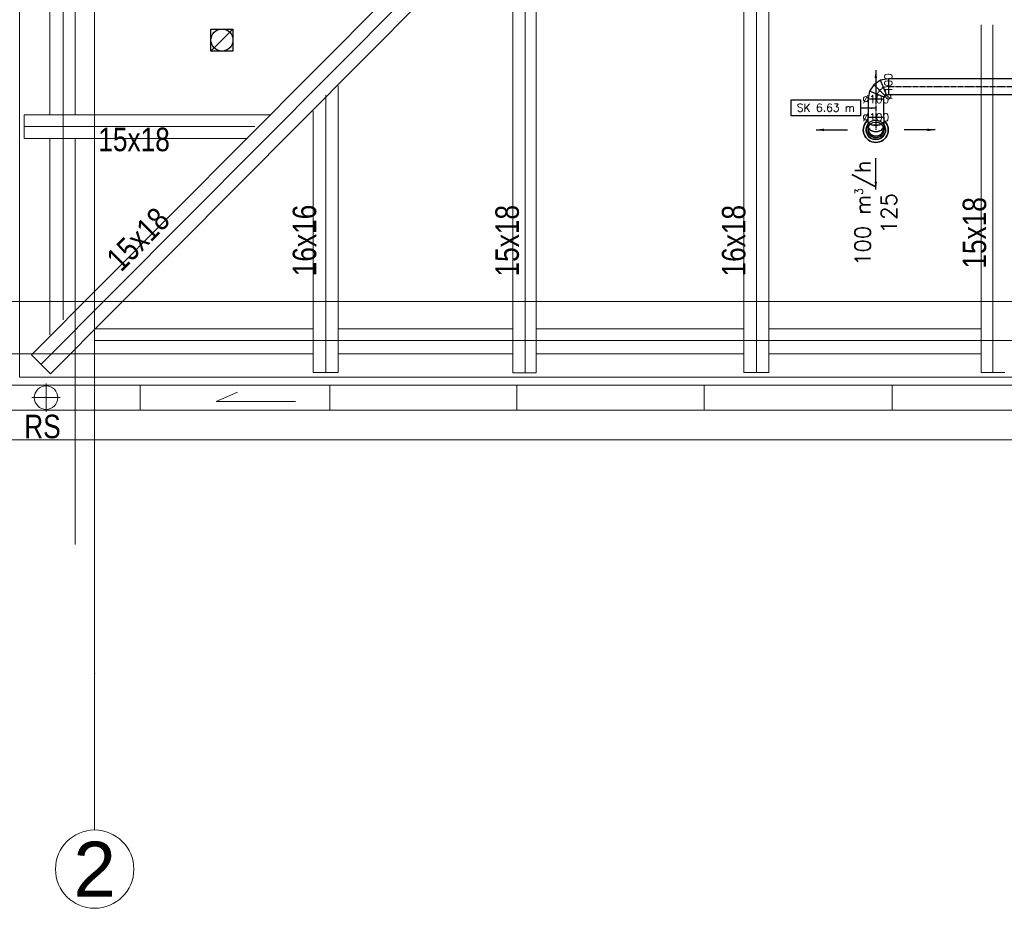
# Model space of a CAD drawing. Header units: millimetres. Extents: x -573548 to 674770, y -246895 to -89040.
# Tile 172 of 199: x 87468 to 93754, y -183895 to -178223. Entities that reach past the tile are written whole.
import ezdxf
from ezdxf import colors
from ezdxf.entities.mleader import LeaderData, LeaderLine
from ezdxf.enums import TextEntityAlignment as Align
from ezdxf.math import Vec2, Vec3

# ---------------------------------------------------------------- set-up
doc = ezdxf.new("R2010")
doc.units = ezdxf.units.MM
doc.linetypes.add('Oś', pattern=[22.225, 12.7, -3.175, 3.175, -3.175])
for name, color, linetype in [('__S_WM_OPIS', 151, 'Continuous'), ('FLUID-N2', 7, 'Continuous'), ('FLUID-N2-100-ARRGR', 7, 'Continuous'), ('FLUID-N2-50-DIM', 7, 'Continuous'), ('FLUID-N2-50-INF', 7, 'Continuous'), ('FLUID-N2-SYM', 7, 'Continuous'), ('FLUID-WT2', 7, 'Continuous')]:
    doc.layers.add(name, color=color, linetype=linetype)
for name, color, linetype, lineweight in [('A.05 RZUT PODDASZA_is$0$detalokna_Nr_pióra__8', 8, 'Continuous', 9), ('A.05 RZUT PODDASZA_is$0$DIM MALY_Nr_pióra__8', 8, 'Continuous', 9), ('A.05 RZUT PODDASZA_is$0$murłata#1_Nr_pióra__7', 8, 'Continuous', 9), ('A.05 RZUT PODDASZA_is$0$Nowe_00 ZMIANY_Nr_pióra__59', 8, 'Continuous', 9), ('A.05 RZUT PODDASZA_is$0$opisy inne_Nr_pióra__1', 8, 'Continuous', 9), ('A.05 RZUT PODDASZA_is$0$OSIE_Nr_pióra__1', 8, 'Continuous', 9), ('A.05 RZUT PODDASZA_is$0$RURY SPUSTOWE_Nr_pióra__2', 8, 'Continuous', 9), ('A.05 RZUT PODDASZA_is$0$RURY SPUSTOWE_Nr_pióra__3', 8, 'Continuous', 9), ('A.05 RZUT PODDASZA_is$0$Structural - Grid', 8, 'Continuous', 9), ('A.05 RZUT PODDASZA_is$0$Structural - Grid_Nr_pióra__17', 8, 'Continuous', 9), ('A.05 RZUT PODDASZA_is$0$WIDOK_Nr_pióra__1', 8, 'Continuous', 9), ('A.05 RZUT PODDASZA_is$0$wiezba_Nr_pióra__2', 8, 'Continuous', 9)]:
    doc.layers.add(name, color=color, linetype=linetype, lineweight=lineweight)
doc.styles.add('A.05 RZUT PODDASZA_is$0$STYL_AUTOMATYCZNY_1', font='Arial.ttf')
doc.styles.add('A.05 RZUT PODDASZA_is$0$STYL_AUTOMATYCZNY_6', font='Arial.ttf', dxfattribs={"width": 0.7})
doc.styles.add('FDBES', font='simplex.shx')
doc.styles.add('WĄSKI 2', font='arial.ttf', dxfattribs={"width": 0.7})
doc.dimstyles.new('FDBES', dxfattribs={"dimscale": 50, "dimtxt": 4, "dimasz": 2.5, "dimexe": 0.8, "dimexo": 2, "dimgap": 1, "dimtad": 1, "dimdsep": 46, "dimtxsty": 'FDBES', "dimcen": 2.5, "dimclrd": 4, "dimclre": 5, "dimadec": 0, "dimazin": 0, "dimtfac": 1, "dimtmove": 0, "dimatfit": 3, "dimfxl": 1, "dimarcsym": 0})

# ---------------------------------------------------------------- blocks, each defined once
blk = doc.blocks.new('A.05 RZUT PODDASZA_is$0$Standardowy znacznik osi_2')
at = {"layer": 'A.05 RZUT PODDASZA_is$0$Structural - Grid_Nr_pióra__17'}
for q in [(0, 0), (17853.1, 0)]:
    blk.add_line((1000, 0), q, dxfattribs=at)
blk.add_circle((-250, 0), 250, dxfattribs=at)
blk.add_point((1000, 0), dxfattribs=at)
blk.add_point((1000, 0), dxfattribs=at)
at = {"layer": 'A.05 RZUT PODDASZA_is$0$Structural - Grid_Nr_pióra__17', "style": 'A.05 RZUT PODDASZA_is$0$STYL_AUTOMATYCZNY_1'}
for tag, p in [('AC_MarkerText_1_0', (5, -80)), ('AC_MarkerText_1_1', (19358.1, -80))]:
    blk.add_attdef(tag, text='', height=350, rotation=270, dxfattribs=at).set_placement(p, align=Align.TOP_CENTER)
blk = doc.blocks.new('A.05 RZUT PODDASZA_is$0$Standardowy znacznik osi_3')
at = {"layer": 'A.05 RZUT PODDASZA_is$0$Structural - Grid_Nr_pióra__17'}
blk.add_line((2962.2, 0), (40906.6, 0), dxfattribs=at)
at = {"layer": 'A.05 RZUT PODDASZA_is$0$Structural - Grid_Nr_pióra__17', "style": 'A.05 RZUT PODDASZA_is$0$STYL_AUTOMATYCZNY_1'}
for tag, p in [('AC_MarkerText_1_0', (-250, -335)), ('AC_MarkerText_1_1', (44118.7, -335))]:
    blk.add_attdef(tag, text='', height=350, rotation=180, dxfattribs=at).set_placement(p, align=Align.TOP_CENTER)
blk = doc.blocks.new('A.05 RZUT PODDASZA_is')
at = {"layer": 'A.05 RZUT PODDASZA_is$0$detalokna_Nr_pióra__8'}
blk.add_lwpolyline([(87417.3, -101262.8), (87417.3, -105505.2), (118397.3, -105505.2), (118397.3, -93155.2), (87390.4, -93155.2), (87390.4, -97552.8)], dxfattribs=at)
at = {"layer": 'A.05 RZUT PODDASZA_is$0$DIM MALY_Nr_pióra__8'}
for p, q in [((87772.3, -104939.4), (87772.3, -106571.8)), ((86530.4, -105355.2), (87772.3, -105355.2))]:
    blk.add_line(p, q, dxfattribs=at)
at = {"layer": 'A.05 RZUT PODDASZA_is$0$murłata#1_Nr_pióra__7'}
for p, q in [((87612.3, -103830.4), (87612.3, -102750.4)), ((87772.3, -103830.4), (87772.3, -102750.4)), ((87612.3, -105234.4), (87612.3, -103980.4)), ((87772.3, -105083.6), (87772.3, -103980.4)), ((87901.1, -105195.2), (89292.3, -105195.2)), ((89452.3, -105195.2), (90566.1, -105195.2)), ((90716.1, -105195.2), (92042.3, -105195.2)), ((92202.3, -105195.2), (93557.3, -105195.2)), ((89292.3, -105355.2), (87751.8, -105355.2)), ((90566.1, -105355.2), (89452.3, -105355.2)), ((90716.1, -105355.2), (92042.3, -105355.2)), ((93557.3, -105355.2), (92202.3, -105355.2))]:
    blk.add_line(p, q, dxfattribs=at)
at = {"layer": 'A.05 RZUT PODDASZA_is$0$Nowe_00 ZMIANY_Nr_pióra__59', "flags": 128}
blk.add_lwpolyline([(87340.4, -93105.2), (118447.3, -93105.2), (118447.3, -105555.2), (87340.4, -105555.2)], close=True, dxfattribs=at)
at = {"layer": 'A.05 RZUT PODDASZA_is$0$OSIE_Nr_pióra__1'}
for p, q in [((93632.3, -93185.2), (93632.3, -105475.2)), ((87555, -105422.5), (93612.3, -99333.8)), ((92122.3, -100655.5), (92122.3, -105475.2)), ((87697.3, -105138.9), (87697.3, -101262.8)), ((90646.1, -102415.6), (90646.1, -105476.9)), ((89372.3, -103704), (89372.3, -105475.2)), ((88920.5, -103905.4), (87447.3, -103905.4)), ((118127.3, -105270.5), (87895.6, -105270.5)), ((87587.3, -105725.3), (87587.3, -105545.3)), ((87497.3, -105635.3), (87677.3, -105635.3))]:
    blk.add_line(p, q, dxfattribs=at)
at = {"layer": 'A.05 RZUT PODDASZA_is$0$RURY SPUSTOWE_Nr_pióra__2'}
blk.add_lwpolyline([(89179.3, -105659.9), (88672.4, -105659.9), (88809.9, -105600.2)], dxfattribs=at)
at = {"layer": 'A.05 RZUT PODDASZA_is$0$RURY SPUSTOWE_Nr_pióra__3'}
blk.add_circle((87587.3, -105635.3), 75, dxfattribs=at)
at = {"layer": 'A.05 RZUT PODDASZA_is$0$WIDOK_Nr_pióra__1'}
for p, q in [((88188.6, -105555.2), (88188.6, -105715.2)), ((89398.6, -105555.2), (89398.6, -105715.2)), ((90593.6, -105555.2), (90593.6, -105715.2)), ((91788.6, -105555.2), (91788.6, -105715.2)), ((92988.6, -105555.2), (92988.6, -105715.2))]:
    blk.add_line(p, q, dxfattribs=at)
for points in [[(82037.3, -101262.8), (82037.3, -105422.8), (87017.3, -105422.8), (87017.3, -105905.2), (118797.3, -105905.2), (118797.3, -92755.2), (86990.4, -92755.2), (86990.4, -93502.9), (80495.5, -93502.9), (80495.5, -97552.8)], [(87207.3, -105382.8), (87207.3, -105715.2), (118607.3, -105715.2), (118607.3, -92945.2), (87180.4, -92945.2), (87180.4, -97552.8)], [(87367.3, -101262.8), (87367.3, -105555.2), (118447.3, -105555.2), (118447.3, -93105.2), (87340.4, -93105.2), (87340.4, -97552.8)]]:
    blk.add_lwpolyline(points, dxfattribs=at)
at = {"layer": 'A.05 RZUT PODDASZA_is$0$wiezba_Nr_pióra__2'}
for p, q in [((93557.3, -93185.2), (93557.3, -105475.2)), ((87494.9, -105362.4), (93492.1, -99334.1)), ((87615.1, -105482.6), (93557.3, -99509.6)), ((89019.1, -103830.4), (87447.3, -103830.4)), ((87447.3, -103830.4), (87447.3, -103980.4)), ((88869.8, -103980.4), (87447.3, -103980.4)), ((87615.1, -105482.6), (87494.9, -105362.4)), ((93557.3, -105475.2), (93707.3, -105475.2))]:
    blk.add_line(p, q, dxfattribs=at)
for points in [[(92042.3, -101032.5), (92042.3, -105475.2), (92202.3, -105475.2), (92202.3, -100871.6)], [(90566.1, -102516.3), (90566.1, -105476.9), (90716.1, -105476.9), (90716.1, -102365.5)], [(89292.3, -103806.8), (89292.3, -105475.2), (89452.3, -105475.2), (89452.3, -103646)]]:
    blk.add_lwpolyline(points, dxfattribs=at)
at = {"layer": 'A.05 RZUT PODDASZA_is$0$Structural - Grid'}
ref = blk.add_blockref('A.05 RZUT PODDASZA_is$0$Standardowy znacznik osi_2', (87897.3, -108395.1), dxfattribs=dict(at, zscale=1000, rotation=90))
ref.add_attrib('AC_MarkerText_1', '2', dxfattribs={"layer": 'A.05 RZUT PODDASZA_is$0$Structural - Grid_Nr_pióra__17', "color": 20, "lineweight": 15, "true_color": 0xf73328, "height": 350, "rotation": 360, "style": 'A.05 RZUT PODDASZA_is$0$STYL_AUTOMATYCZNY_1'}).set_placement((87897.3, -108470.1), align=Align.TOP_CENTER)
at = {"layer": 'A.05 RZUT PODDASZA_is$0$Structural - Grid', "zscale": 1000, "rotation": 180}
blk.add_blockref('A.05 RZUT PODDASZA_is$0$Standardowy znacznik osi_3', (121686.6, -105021.8), dxfattribs=at)
at = {"layer": 'A.05 RZUT PODDASZA_is$0$opisy inne_Nr_pióra__1', "char_height": 150, "attachment_point": 5, "style": 'A.05 RZUT PODDASZA_is$0$STYL_AUTOMATYCZNY_6'}
for s, insert in [('\\A1;{\\pqc;\\fArial|b0|i0|c238|p0;\\W0.800000;15x18}', (88149, -103988.4)), ('\\A1;{\\pqc;\\fArial|b0|i0|c238|p0;\\W0.800000;RS}', (87564.3, -105820.4))]:
    blk.add_mtext(s, dxfattribs=dict(at, insert=insert))
for s, insert, rotation in [('\\A1;{\\pqc;\\fArial|b0|i0|c238|p0;\\W0.800000;15x18}', (93515, -104583.7), 90), ('\\A1;{\\pqc;\\fArial|b0|i0|c238|p0;\\W0.800000;15x18}', (88174.5, -104624.2), 45.14852), ('\\A1;{\\pqc;\\fArial|b0|i0|c238|p0;\\W0.800000;16x16}', (89237.9, -104632.1), 90), ('\\A1;{\\pqc;\\fArial|b0|i0|c238|p0;\\W0.800000;15x18}', (90531.7, -104633.7), 90), ('\\A1;{\\pqc;\\fArial|b0|i0|c238|p0;\\W0.800000;16x18}', (91977.9, -104633.7), 90)]:
    blk.add_mtext(s, dxfattribs=dict(at, insert=insert, rotation=rotation))
blk = doc.blocks.new('*U35983')
at = {"color": 0, "linetype": 'ByBlock', "lineweight": -2, "extrusion": (0, 0, -1)}
for major_axis, end_param in [((-80, 0), 2.460238), ((62.8, -49.6), 2.472653)]:
    blk.add_ellipse((0, 0), major_axis=major_axis, ratio=1, start_param=0, end_param=end_param, dxfattribs=at)
at = {"color": 0, "linetype": 'ByBlock', "lineweight": -2}
for start_param, end_param in [(0, 2.460238), (0, 2.460238), (2.460238, 4.932891), (2.460238, 4.932891)]:
    blk.add_ellipse((0, 0), major_axis=(62.1, 50.4), ratio=1, start_param=start_param, end_param=end_param, dxfattribs=at)
at = {"color": 5, "linetype": 'Continuous', "lineweight": -2, "extrusion": (0, 0, -1)}
blk.add_ellipse((0, 0), major_axis=(38, -49.6), ratio=1, start_param=0, end_param=2.224564, dxfattribs=at)
at = {"color": 5, "linetype": 'Continuous', "lineweight": -2}
blk.add_ellipse((0, 0), major_axis=(-62.5, 0), ratio=1, start_param=0, end_param=2.224564, dxfattribs=at)
blk = doc.blocks.new('*U36090')
at = {"color": 5, "linetype": 'Continuous', "lineweight": -2}
for p, q in [((-2444.5, 50), (-2444.5, 0)), ((-2444.5, 0), (-2444.5, -50)), ((2444.5, 0), (2444.5, 50)), ((2444.5, -50), (2444.5, 0))]:
    blk.add_line(p, q, dxfattribs=at)
at = {"color": 0, "linetype": 'ByBlock', "lineweight": -2}
for p, q in [((2444.5, 50), (-2444.5, 50)), ((-2444.5, -50), (2444.5, -50))]:
    blk.add_line(p, q, dxfattribs=at)
at = {"layer": 'FLUID-N2-SYM', "linetype": 'Oś', "lineweight": -3}
blk.add_line((-2444.5, 0), (2444.5, 0), dxfattribs=at)
blk = doc.blocks.new('*U36091')
at = {"color": 5, "linetype": 'Continuous', "lineweight": -2, "extrusion": (-1, -2.06626e-48, -1.12482e-32)}
blk.add_ellipse((0, 0), major_axis=(0, 0, 62.5), ratio=1, start_param=0, end_param=2.224562, dxfattribs=at)
at = {"color": 5, "linetype": 'Continuous', "lineweight": -2, "extrusion": (1, 6.78365e-17, 5.27374e-17)}
blk.add_ellipse((0, 0), major_axis=(0, 49.6, -6.2), ratio=1, start_param=0, end_param=1.695374, dxfattribs=at)
at = {"color": 5, "linetype": 'Continuous', "lineweight": -2, "extrusion": (-1, -1.05918e-17, -6.90053e-17)}
blk.add_ellipse((0, 0), major_axis=(0, -50.4, -37), ratio=1, start_param=0, end_param=2.20389, dxfattribs=at)
at = {"color": 5, "linetype": 'Continuous', "lineweight": -2, "extrusion": (1, 2.06626e-48, 1.12482e-32)}
blk.add_ellipse((0, 0), major_axis=(0, 0, 50), ratio=1, start_param=0, end_param=0.004181, dxfattribs=at)
blk = doc.blocks.new('*U36092')
at = {"color": 5, "linetype": 'Continuous', "lineweight": -3, "extrusion": (-1, -2.06626e-48, -1.12482e-32)}
for major_axis, start_param, end_param in [((0, 0, 62.5), 0, 2.224562), ((0, 0, 62.5), 2.224562, 3.141593), ((0, 0, -62.5), 0.937703, 3.141593), ((0, 0, -62.5), 0, 0.937703)]:
    blk.add_ellipse((0, 0), major_axis=major_axis, ratio=1, start_param=start_param, end_param=end_param, dxfattribs=at)
at = {"color": 5, "linetype": 'Continuous', "lineweight": -2, "extrusion": (1, 6.81448e-17, 9.02222e-18)}
blk.add_ellipse((0, 0), major_axis=(0, 49.6, -38), ratio=1, start_param=0, end_param=2.224562, dxfattribs=at)
at = {"color": 5, "linetype": 'Continuous', "lineweight": -2, "extrusion": (1, 2.06626e-48, 1.12482e-32)}
blk.add_ellipse((0, 0), major_axis=(0, 0, 62.5), ratio=1, start_param=0, end_param=2.20389, dxfattribs=at)
blk = doc.blocks.new('*U36093')
at = {"color": 5, "linetype": 'Continuous', "lineweight": -3, "extrusion": (1, -1.09476e-47, 1.83697e-16)}
for major_axis, start_param, end_param in [((0, 0, -50), 0, 3.137719), ((0, 0, -50), 3.137719, 3.141593), ((0, 0, 50), 1.695355, 3.141593), ((0, 0, 50), 0, 1.695355)]:
    blk.add_ellipse((0, 0), major_axis=major_axis, ratio=1, start_param=start_param, end_param=end_param, dxfattribs=at)
at = {"color": 5, "linetype": 'Continuous', "lineweight": -2, "extrusion": (-1, 1.09476e-47, -1.83697e-16)}
blk.add_ellipse((0, 0), major_axis=(0, 0, 50), ratio=1, start_param=0, end_param=0.003873, dxfattribs=at)
at = {"color": 5, "linetype": 'Continuous', "lineweight": -2, "extrusion": (-1, -1.95958e-16, -8.57677e-17)}
blk.add_ellipse((0, 0), major_axis=(0, -49.6, -6.2), ratio=1, start_param=0, end_param=1.695355, dxfattribs=at)
blk = doc.blocks.new('*U36094')
at = {"color": 0, "linetype": 'ByBlock', "lineweight": -2}
for p, q in [((0, 15, 50), (0, 8.9, 50)), ((0, 8.9, -50), (0, 15, -50)), ((0, 8.9, 50), (0, -8.4, 50)), ((0, -8.4, -50), (0, 8.9, -50)), ((0, -8.4, 50), (0, -34.4, 50)), ((0, -34.4, -50), (0, -8.4, -50)), ((0, -34.4, 50), (0, -65, 50)), ((0, -65, -50), (0, -34.4, -50))]:
    blk.add_line(p, q, dxfattribs=at)
at = {"color": 5, "linetype": 'Continuous', "lineweight": -2}
blk.add_line((0, -65, 50), (0, -65, -50), dxfattribs=at)
at = {"color": 5, "linetype": 'Continuous', "lineweight": -2, "extrusion": (-1, 1.11022e-16, -1.83697e-16)}
blk.add_ellipse((0, 15), major_axis=(0, 0, 50), ratio=1, start_param=0, end_param=3.141593, dxfattribs=at)
at = {"color": 5, "linetype": 'Continuous', "lineweight": -3, "extrusion": (-1, -1.83697e-16, -1.83697e-16)}
for centre, ratio in [((0, 8.9), 0.92388), ((0, -8.4), 0.707107), ((0, -34.4), 0.382683)]:
    blk.add_ellipse(centre, major_axis=(0, 0, 50), ratio=ratio, start_param=0, end_param=3.141593, dxfattribs=at)
at = {"color": 5, "linetype": 'Continuous', "lineweight": -3, "extrusion": (1, 1.83697e-16, 1.83697e-16)}
for centre, ratio in [((0, 8.9), 0.92388), ((0, -8.4), 0.707107), ((0, -34.4), 0.382683)]:
    blk.add_ellipse(centre, major_axis=(0, 0, -50), ratio=ratio, start_param=0, end_param=3.141593, dxfattribs=at)
at = {"layer": 'FLUID-N2-SYM', "linetype": 'Oś', "lineweight": -3}
for p, q in [((0, 8.9), (0, 15)), ((0, -8.4), (0, 8.9)), ((0, -34.4), (0, -8.4)), ((0, -65), (0, -34.4))]:
    blk.add_line(p, q, dxfattribs=at)
blk = doc.blocks.new('*U36095')
at = {"color": 5, "linetype": 'Continuous', "lineweight": -2}
for p, q in [((-58, 50), (-58, 0)), ((-58, 0), (-58, -50)), ((58, 0), (58, 50)), ((58, -50), (58, 0))]:
    blk.add_line(p, q, dxfattribs=at)
at = {"color": 0, "linetype": 'ByBlock', "lineweight": -2}
for p, q in [((58, 50), (-58, 50)), ((-58, -50), (58, -50))]:
    blk.add_line(p, q, dxfattribs=at)
at = {"layer": 'FLUID-N2-SYM', "linetype": 'Oś', "lineweight": -3}
blk.add_line((-58, 0), (58, 0), dxfattribs=at)
blk = doc.blocks.new('*U36096')
at = {"color": 0, "linetype": 'ByBlock', "lineweight": -2}
for p, q in [((15.3, 55.1), (65, 65)), ((-55.1, -15.3), (-26.9, 26.9)), ((-26.9, 26.9), (15.3, 55.1)), ((-65, -65), (-55.1, -15.3)), ((37.3, -53.5), (35, -65)), ((43.8, -43.8), (37.3, -53.5)), ((53.5, -37.3), (43.8, -43.8)), ((65, -35), (53.5, -37.3))]:
    blk.add_line(p, q, dxfattribs=at)
at = {"color": 5, "linetype": 'Continuous', "lineweight": -2}
for p, q in [((65, 15), (65, 65)), ((65, -35), (65, 15)), ((-65, -65), (-15, -65)), ((-15, -65), (35, -65))]:
    blk.add_line(p, q, dxfattribs=at)
at = {"color": 5, "linetype": 'Continuous', "lineweight": -3}
for p, q in [((8.4, -8.4), (-26.9, 26.9)), ((34.4, 8.9), (15.3, 55.1)), ((53.5, -37.3), (34.4, 8.9)), ((-8.9, -34.4), (-55.1, -15.3)), ((37.3, -53.5), (-8.9, -34.4)), ((43.8, -43.8), (8.4, -8.4))]:
    blk.add_line(p, q, dxfattribs=at)
at = {"layer": 'FLUID-N2-SYM', "linetype": 'Oś', "lineweight": -3}
for p, q in [((8.4, -8.4), (34.4, 8.9)), ((34.4, 8.9), (65, 15)), ((-15, -65), (-8.9, -34.4)), ((-8.9, -34.4), (8.4, -8.4))]:
    blk.add_line(p, q, dxfattribs=at)
blk = doc.blocks.new('*U15982')
at = {"color": 5}
blk.add_leader([(-200, 0), (0, 0)], dimstyle='FDBES', override={"dimscale": 20, "dimclrd": 5}, dxfattribs=at)
blk = doc.blocks.new('*U15983')
at = {"color": 5}
blk.add_leader([(200, 0), (0, 0)], dimstyle='FDBES', override={"dimscale": 20, "dimclrd": 5}, dxfattribs=at)
blk = doc.blocks.new('*U15984')
at = {"color": 5}
blk.add_leader([(0, -200), (0, 0)], dimstyle='FDBES', override={"dimscale": 20, "dimclrd": 5}, dxfattribs=at)
blk = doc.blocks.new('*U15985')
at = {"color": 5}
blk.add_leader([(0, 200), (0, 0)], dimstyle='FDBES', override={"dimscale": 20, "dimclrd": 5}, dxfattribs=at)
blk = doc.blocks.new('*U58804')
at = {"lineweight": -2}
blk.add_lwpolyline([(-541.1, 54.7), (-97.2, 54.7), (-97.2, -48.7), (-541.1, -48.7)], close=True, dxfattribs=at)
at = {"insert": (-319.1, 3), "char_height": 50, "attachment_point": 5, "line_spacing_factor": 1.1, "style": 'FDBES'}
blk.add_mtext('SK 6.63 m', dxfattribs=at)
blk.add_leader([(0, 0), (-97.2, 0.9)], dimstyle='FDBES', override={"dimscale": 12.5, "dimclrd": 256, "dimclre": 256})

msp = doc.modelspace()

# ---------------------------------------------------------------- block references
msp.add_blockref('A.05 RZUT PODDASZA_is', (49.4, -75000))

# ---------------------------------------------------------------- next in the draw order: linework, layer by layer
at = {"layer": 'FLUID-WT2', "color": 190, "linetype": 'Continuous'}
msp.add_lwpolyline([(88689.5, -178282.8), (88829.5, -178282.8), (88829.5, -178422.8), (88689.5, -178422.8)], close=True, dxfattribs=at)
at = {"layer": 'FLUID-WT2', "color": 190, "linetype": 'Continuous', "elevation": -530}
msp.add_lwpolyline([(88689.5, -178422.8), (88829.5, -178282.8)], dxfattribs=at)
at = {"layer": 'FLUID-WT2', "color": 190, "linetype": 'Continuous'}
msp.add_circle((88759.5, -178352.8, -530), 70, dxfattribs=at)

# ---------------------------------------------------------------- next in the draw order: block references
at = {"layer": 'FLUID-N2', "color": 5, "linetype": 'Continuous', "extrusion": (0, -1.22465e-16, -1), "rotation": 270}
msp.add_blockref('*U36096', (-92949.1, -178664.8, -6677.3), dxfattribs=at)
at = {"layer": 'FLUID-N2', "color": 5, "linetype": 'Continuous'}
for name, p, rotation in [('*U36090', (95458.9, -178649.8, 6677.3), 360), ('*U36095', (92934.1, -178788, 6677.3), 270)]:
    msp.add_blockref(name, p, dxfattribs=dict(at, rotation=rotation))
at = {"layer": 'FLUID-N2', "color": 5, "linetype": 'Continuous', "extrusion": (0, 0, -1), "rotation": 89.99999999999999}
msp.add_blockref('*U35983', (-92933.8, -178926, -6269.3), dxfattribs=at)
at = {"layer": 'FLUID-N2', "color": 5, "linetype": 'Continuous', "extrusion": (1.83697e-16, -1, 0), "rotation": 90}
for name, p in [('*U36092', (92933.8, 6316.8, 178926)), ('*U36091', (92933.8, 6396.3, 178926))]:
    msp.add_blockref(name, p, dxfattribs=at)
at = {"layer": 'FLUID-N2', "color": 5, "linetype": 'Continuous', "extrusion": (0, -1, -1.83697e-16), "rotation": 270}
msp.add_blockref('*U36093', (92933.8, 6512.8, 178926), dxfattribs=at)
at = {"layer": 'FLUID-N2', "color": 5, "linetype": 'Continuous', "extrusion": (-1, 6.12323e-17, -1.83697e-16), "rotation": 270}
msp.add_blockref('*U36094', (178911, 6662.3, -92934.1), dxfattribs=at)
at = {"layer": 'FLUID-N2-100-ARRGR', "color": 1, "rotation": 89.99999999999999}
for name, p in [('*U15983', (92933.8, -178746, 6249.3)), ('*U15985', (92753.8, -178926, 6249.3)), ('*U15984', (93113.8, -178926, 6249.3)), ('*U15982', (92933.8, -179106, 6249.3))]:
    msp.add_blockref(name, p, dxfattribs=at)
at = {"layer": 'FLUID-N2-50-INF', "linetype": 'ByBlock'}
msp.add_blockref('*U58804', (92934.1, -178788, 6677.3), dxfattribs=at)

# ---------------------------------------------------------------- next in the draw order: texts
at = {"layer": 'FLUID-N2-100-ARRGR', "insert": (92933.8, -179458.4, 6249.3), "char_height": 100, "attachment_point": 5, "rotation": 90, "style": 'FDBES'}
msp.add_mtext('100 m{\\A2;\\H0.5x;3}/h\\P125', dxfattribs=at)
at = {"layer": 'FLUID-N2-50-DIM', "insert": (93014.1, -178649.8, 6677.3), "char_height": 50, "attachment_point": 5, "rotation": 90, "style": 'FDBES'}
msp.add_mtext('∅100\\P', dxfattribs=at)
at = {"layer": 'FLUID-N2-50-DIM', "char_height": 50, "attachment_point": 5, "style": 'FDBES'}
for insert in [(92934.1, -178730, 6677.3), (92934.1, -178846, 6677.3)]:
    msp.add_mtext('∅100\\P', dxfattribs=dict(at, insert=insert))

# ---------------------------------------------------------------- next in the draw order: leaders
at = {"layer": '__S_WM_OPIS'}
ml = msp.add_multileader_mtext('Standard', dxfattribs=at)
ml.set_content('CENTRALA NAWIEWNO-WYWIEWNA NW2\\Pz przeciwprądowy wymiennikiem odzysku ciepła prod. Komfovent\\P ,lub równoważna\\PVn=1250m³/h; 250Pa, Nele=1x0,5kW; 1-230V \\PVw=1010m³/h; 250Pa, Nele=1x0,5kW; 1-230V\\PNagrzewnico-chłodnica freonowa - Qg=3,6kW/Qch=4,3kW\\PWymiary urządzenia: dł x wys x szer = 1810x905x910 mm\\PWaga: 225 kg\\P', color=256, style='WĄSKI 2')
ml.set_leader_properties()
ml.build(insert=Vec2(0, 0))
ml.multileader.update_dxf_attribs({"has_text_frame": 1, "dogleg_length": 100, "arrow_head_size": 150})
ctx = ml.context
ctx.base_point, ctx.char_height, ctx.arrow_head_size, ctx.landing_gap_size, ctx.plane_origin = Vec3(95915.1, -177054.3), 100, 150, 100, Vec3(97054.2, -175569.8)
ctx.text_align_type = 2
notes = []
notes.append((ctx, [(0, (1, 1, 0), (96006.7, -177120.1), (-0.699962, 0.71418), 65, [(0, [(98431.3, -174766.7), (96006.7, -176920.1)], 0, [])])]))
ctx.mtext.insert, ctx.mtext.alignment, ctx.mtext.flow_direction = Vec3(95891.2, -176937.6), 3, 5
ctx.mtext.has_bg_fill, ctx.mtext.bg_color, ctx.mtext.bg_scale_factor, ctx.mtext.bg_transparency, ctx.mtext.use_window_bg_color = 1, -1027028792, 1.5, 0, 1
for ctx, leaders in notes:
    for number, flags, end, landing, length, lines in leaders:
        leader = LeaderData()
        leader.index, (leader.has_last_leader_line, leader.has_dogleg_vector, leader.attachment_direction) = number, flags
        leader.last_leader_point, leader.dogleg_vector, leader.dogleg_length = Vec3(end), Vec3(landing), length
        for number, points, colour, breaks in lines:
            line = LeaderLine()
            line.index, line.vertices, line.color, line.breaks = number, Vec3.list(points), colors.encode_raw_color(colour), breaks
            leader.lines.append(line)
        ctx.leaders.append(leader)

doc.saveas('drawing.dxf')
